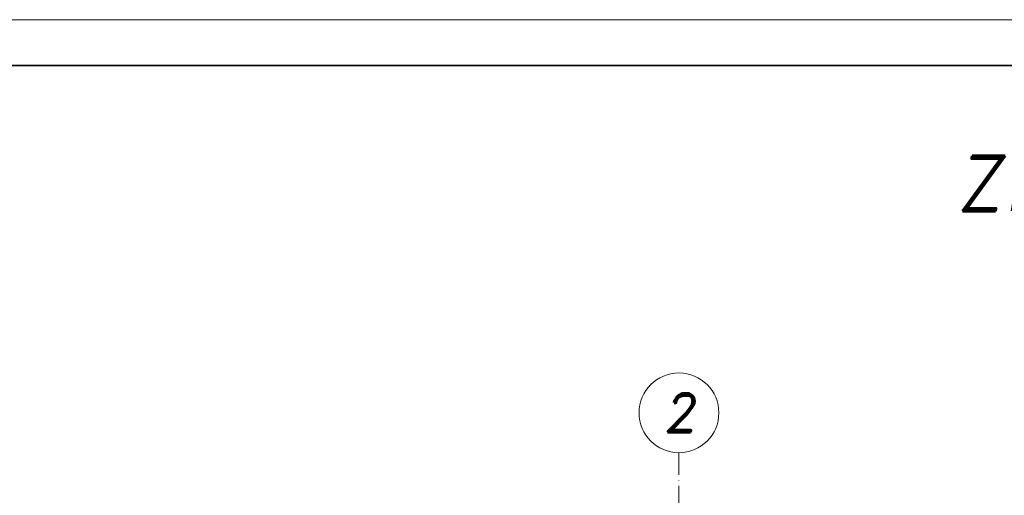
# Model space of a CAD drawing. Header units: millimetres. Extents: x 295948 to 312016, y 6878 to 18016.
# Tile 231 of 252: x 309050 to 309586, y 15583 to 15842. Entities that reach past the tile are written whole.
import ezdxf

# ---------------------------------------------------------------- set-up
doc = ezdxf.new("R2010")
doc.units = ezdxf.units.MM
doc.linetypes.add('ACAD_ISO10W100', pattern=[18, 12, -3, 0, -3])
for name, color, linetype, lineweight in [('konstrukcja', 3, 'Continuous', 35), ('konstrukcja wymiary', 1, 'Continuous', 13), ('opisy', 2, 'Continuous', 18), ('osie', 5, 'ACAD_ISO10W100', 13)]:
    doc.layers.add(name, color=color, linetype=linetype, lineweight=lineweight)
doc.styles.get("Standard").update_dxf_attribs({"font": 'romand.shx', "oblique": 10})

msp = doc.modelspace()

# ---------------------------------------------------------------- linework, layer by layer
at = {"layer": 'konstrukcja'}
msp.add_lwpolyline([(311991.285, 15816.794), (311991.285, 13766.794), (306291.285, 13766.794), (306291.285, 15816.794)], close=True, dxfattribs=at)
at = {"layer": 'konstrukcja wymiary'}
msp.add_lwpolyline([(312016.285, 15841.794), (312016.285, 13741.794), (306266.285, 13741.794), (306266.285, 15841.794)], close=True, dxfattribs=at)
at = {"layer": 'opisy'}
msp.add_circle((309408.631, 15627.848), 21.7, dxfattribs=at)
at = {"layer": 'osie'}
msp.add_line((309408.631, 15606.148), (309408.631, 13976.332), dxfattribs=at)

# ---------------------------------------------------------------- texts
at = {"layer": 'opisy', "attachment_point": 5}
for s, insert, char_height, width in [('{\\H0.66667x;ZBROJENIE GÓRNE PŁYTY P-2\\P\\H0.83333x;skala 1:50}', (309871.268, 15730.121), 45, 1829.46597), ('2', (309408.631, 15627.848), 21, 6.92519)]:
    msp.add_mtext(s, dxfattribs=dict(at, insert=insert, char_height=char_height, width=width))

doc.saveas('drawing.dxf')
